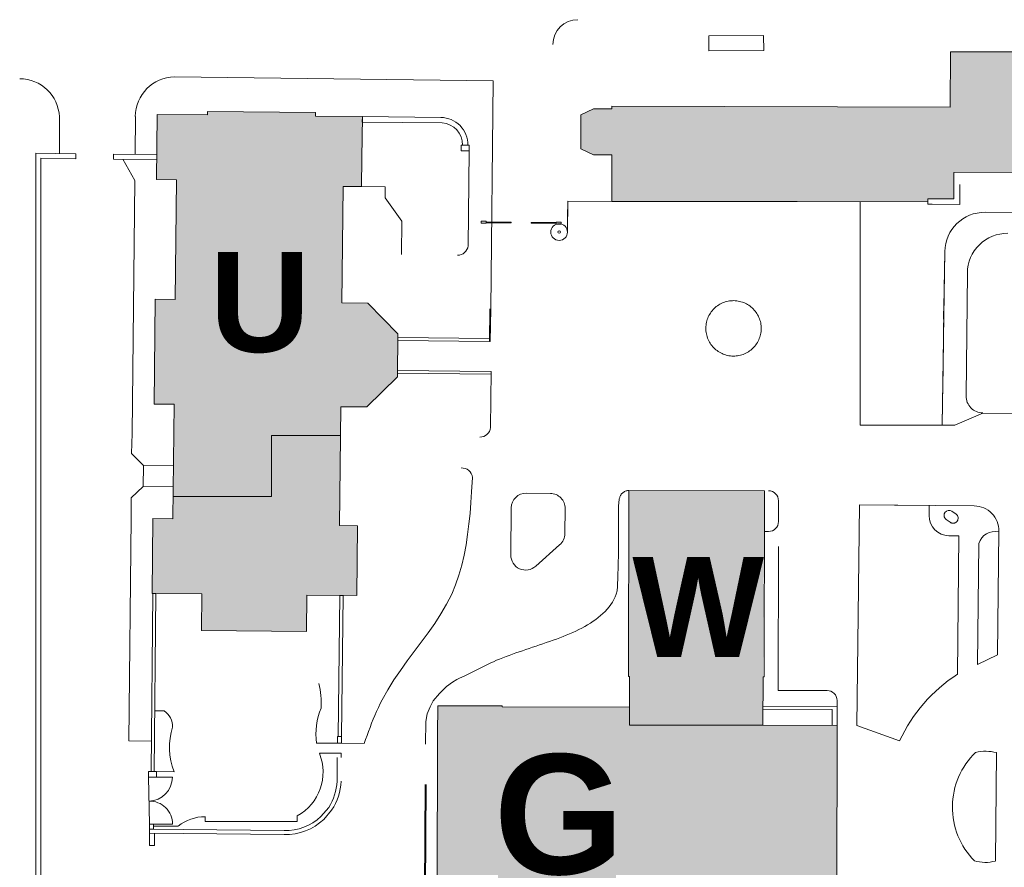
# Model space of a CAD drawing. Header units: metres. Extents: x -15 to 143, y -45 to 47.
# Tile 13 of 41: x 47.17 to 49.14, y 31.05 to 32.74. Entities that reach past the tile are written whole.
import ezdxf

# ---------------------------------------------------------------- set-up
doc = ezdxf.new("R2010")
doc.units = ezdxf.units.M
doc.header["$LTSCALE"] = 0.0125
doc.linetypes.add('STRICHLINIE2', pattern=[0.375, 0.25, -0.125])
doc.layers.add('A_VDK__6', color=4, linetype='STRICHLINIE2')
doc.layers.add('LP_Ü_PLAN', color=7, linetype='Continuous', lineweight=0)
doc.styles.add('HausBez', font='arialbd.ttf')

# ---------------------------------------------------------------- blocks, each defined once
blk = doc.blocks.new('Ü_Plan_F')
at = {"layer": 'LP_Ü_PLAN', "lineweight": 0}
h = blk.add_hatch(color=9, dxfattribs=at)
h.dxf.hatch_style = 1
h.paths.add_polyline_path([(2.1492, 7.2111), (2.1481, 7.1003), (1.4711, 7.1017), (1.471, 7.0967), (1.434, 7.0968), (1.409, 7.0848), (1.4089, 7.0168), (1.4339, 7.0048), (1.4709, 7.0047), (1.4707, 6.9111), (1.8417, 6.911), (2.1036, 6.9104), (2.1036, 6.9164), (2.1553, 6.9163), (2.1556, 6.9166), (2.1557, 6.9692), (2.4848, 6.9708), (2.5238, 6.971), (2.7038, 6.9713), (2.7058, 6.4823), (2.8358, 6.4828), (2.8358, 6.4895), (2.8358, 6.4908), (2.9428, 6.4917), (2.9429, 6.4667), (2.9826, 6.4268), (3.1566, 6.4275), (3.1961, 6.4673), (3.196, 6.4928), (3.303, 6.4932), (3.303, 6.4847), (3.433, 6.4853), (3.431, 6.9663), (3.592, 6.9669), (3.5929, 6.7619), (3.8418, 6.7629), (3.841, 6.9679), (3.952, 6.9689), (3.9927, 6.9688), (3.9926, 6.928), (4.4592, 6.9295), (4.4682, 6.9175), (4.5812, 6.918), (4.5902, 6.93), (5.4502, 6.9335), (5.4592, 6.9216), (5.5722, 6.922), (5.5812, 6.9341), (6.0722, 6.9361), (6.0721, 6.9541), (6.1642, 6.9537), (6.1648, 7.1273), (5.577, 7.1272), (5.577, 7.1372), (5.187, 7.1362), (5.187, 7.1462), (4.836, 7.15), (4.836, 7.1354), (4.446, 7.1345), (4.446, 7.1245), (3.993, 7.1234), (3.9928, 7.2159), (3.7638, 7.2149), (3.7638, 7.2249), (3.5328, 7.2243), (3.5328, 7.2143), (3.3038, 7.2138), (3.304, 7.1358), (3.287, 7.1358), (3.2616, 7.1102), (3.2625, 6.7482), (3.2187, 6.7043), (3.1965, 6.7047), (3.1197, 6.7041), (3.1195, 6.7861), (3.0235, 6.7858), (3.0237, 6.7038), (2.9247, 6.7036), (2.8808, 6.7473), (2.8799, 7.1093), (2.8544, 7.1347), (2.8374, 7.1347), (2.8372, 7.2127), (2.6082, 7.2122), (2.6082, 7.2222), (2.3782, 7.2216), (2.3782, 7.2106)])
h = blk.add_hatch(color=9, dxfattribs=at)
h.dxf.hatch_style = 1
h.paths.add_polyline_path([(0.9615, 6.262), (0.9255, 6.2623), (0.9275, 6.4423), (0.7895, 6.4423), (0.7895, 6.3383), (0.7895, 6.3203), (0.5921, 6.3203), (0.5917, 6.2759), (0.5517, 6.2764), (0.5501, 6.1264), (0.65, 6.1253), (0.6493, 6.0523), (0.8593, 6.05), (0.86, 6.123), (0.96, 6.122)])
h.paths.add_polyline_path([(1.0415, 6.5599), (1.0425, 6.6459), (0.9823, 6.7074), (0.9303, 6.7079), (0.9328, 6.9415), (0.9698, 6.9411), (0.9704, 6.9981), (0.9713, 7.0811), (0.8773, 7.0821), (0.8774, 7.0891), (0.6614, 7.0915), (0.6613, 7.0845), (0.5604, 7.0855), (0.5589, 6.9549), (0.5989, 6.9545), (0.5964, 6.715), (0.5564, 6.7155), (0.5541, 6.5055), (0.5941, 6.5051), (0.5921, 6.3203), (0.7895, 6.3203), (0.7895, 6.3383), (0.7895, 6.4423), (0.9275, 6.4423), (0.9281, 6.5003), (0.9801, 6.4998)])
h = blk.add_hatch(color=9, dxfattribs=at)
h.dxf.hatch_style = 1
h.paths.add_polyline_path([(1.7766, 6.3321), (1.5051, 6.3326), (1.5044, 5.9599), (1.5064, 5.9599), (1.5063, 5.8987), (1.5063, 5.8624), (1.7733, 5.8624), (1.7735, 5.9594)])
h = blk.add_hatch(color=9, dxfattribs=at)
h.dxf.hatch_style = 1
h.paths.add_polyline_path([(1.5063, 5.8624), (1.5063, 5.8987), (1.2513, 5.8992), (1.2513, 5.901), (1.1221, 5.9013), (1.122, 5.8447), (1.1212, 5.4538), (1.5124, 5.453), (1.5125, 5.5258), (1.921, 5.525), (1.9217, 5.8621), (1.7733, 5.8624)])
at = {"layer": 'LP_Ü_PLAN', "color": 250, "lineweight": 0}
for p, q in [((1.6648, 7.243), (1.7748, 7.2438)), ((1.665, 7.213), (1.6648, 7.243)), ((1.7748, 7.2438), (1.775, 7.2138)), ((1.775, 7.2138), (1.665, 7.213)), ((2.1492, 7.2111), (2.1481, 7.1003)), ((2.3782, 7.2106), (2.1492, 7.2111)), ((1.4711, 7.1017), (1.471, 7.0967)), ((2.1481, 7.1003), (1.4711, 7.1017)), ((0.5589, 6.9549), (0.5604, 7.0855)), ((0.5604, 7.0855), (0.6613, 7.0845)), ((0.6613, 7.0845), (0.6614, 7.0915)), ((0.6614, 7.0915), (0.8774, 7.0891)), ((0.8774, 7.0891), (0.8773, 7.0821)), ((0.8773, 7.0821), (0.9713, 7.0811)), ((0.9713, 7.0811), (0.9704, 6.9981)), ((1.409, 7.0848), (1.4089, 7.0168)), ((1.434, 7.0968), (1.409, 7.0848)), ((1.471, 7.0967), (1.434, 7.0968)), ((1.4089, 7.0168), (1.4339, 7.0048)), ((1.4339, 7.0048), (1.4709, 7.0047)), ((1.4709, 7.0047), (1.4707, 6.9111)), ((0.9704, 6.9981), (0.9698, 6.9411)), ((2.1556, 6.9163), (2.1557, 6.9692)), ((2.1557, 6.9692), (2.4848, 6.9708)), ((0.5989, 6.9545), (0.5589, 6.9549)), ((0.5964, 6.715), (0.5989, 6.9545)), ((0.9328, 6.9415), (0.9303, 6.7079)), ((0.9698, 6.9411), (0.9328, 6.9415)), ((1.4707, 6.9111), (1.8417, 6.911)), ((1.8417, 6.911), (2.1036, 6.9104)), ((2.1036, 6.9104), (1.8417, 6.911)), ((2.1036, 6.9104), (2.1036, 6.9164)), ((2.1036, 6.9164), (2.1556, 6.9163)), ((2.1553, 6.9163), (2.1556, 6.9166)), ((0.5541, 6.5055), (0.5564, 6.7155)), ((0.5564, 6.7155), (0.5964, 6.715)), ((0.9303, 6.7079), (0.9823, 6.7074)), ((0.9823, 6.7074), (1.0425, 6.6459)), ((1.0425, 6.6459), (1.0415, 6.5599)), ((1.0415, 6.5599), (0.9801, 6.4998)), ((0.5941, 6.5051), (0.5541, 6.5055)), ((0.5917, 6.2759), (0.5941, 6.5051)), ((0.9281, 6.5003), (0.9255, 6.2623)), ((0.9801, 6.4998), (0.9281, 6.5003)), ((0.9275, 6.4423), (0.7895, 6.4423)), ((0.7895, 6.4423), (0.7895, 6.3383)), ((0.7895, 6.3383), (0.7895, 6.3203)), ((0.7895, 6.3203), (0.5921, 6.3203)), ((0.5501, 6.1264), (0.5517, 6.2764)), ((0.5517, 6.2764), (0.5917, 6.2759)), ((0.9255, 6.2623), (0.9615, 6.262)), ((0.9615, 6.262), (0.96, 6.122)), ((0.65, 6.1253), (0.5501, 6.1264)), ((0.6493, 6.0523), (0.65, 6.1253)), ((0.86, 6.123), (0.8593, 6.05)), ((0.96, 6.122), (0.86, 6.123)), ((0.8593, 6.05), (0.6493, 6.0523)), ((1.1221, 5.9013), (1.122, 5.8447)), ((1.2513, 5.901), (1.1221, 5.9013)), ((1.2513, 5.8992), (1.2513, 5.901)), ((1.5063, 5.8987), (1.2513, 5.8992)), ((1.9217, 5.8621), (1.7733, 5.8624)), ((1.921, 5.525), (1.9217, 5.8621)), ((1.122, 5.8447), (1.1212, 5.4538))]:
    blk.add_line(p, q, dxfattribs=at)
at = {"layer": 'LP_Ü_PLAN', "color": 253, "lineweight": 0}
for p, q in [((1.2331, 7.153), (0.5951, 7.1607)), ((1.2331, 7.153), (1.2282, 6.6964)), ((0.3646, 7.0807), (0.3646, 7.0073)), ((0.5167, 7.0816), (0.5165, 7.0056)), ((0.9712, 7.0703), (0.9713, 7.0811)), ((0.9713, 7.0811), (1.1283, 7.0794)), ((1.1312, 7.0686), (0.9712, 7.0703)), ((1.169, 7.0128), (1.1691, 7.0242)), ((1.1691, 7.0242), (1.1851, 7.024)), ((1.1851, 7.024), (1.185, 7.0126)), ((0.3976, 7.0069), (0.3173, 7.0078)), ((0.3173, 7.0078), (0.3179, 4.6071)), ((0.3975, 6.9969), (0.3976, 7.0069)), ((0.4728, 6.9961), (0.4729, 7.0061)), ((0.4729, 7.0061), (0.5595, 7.0052)), ((0.5595, 7.0052), (0.5594, 6.9952)), ((1.185, 7.0126), (1.169, 7.0128)), ((1.185, 7.0126), (1.183, 6.8224)), ((0.3975, 6.9969), (0.3273, 6.9977)), ((0.3273, 6.9977), (0.3279, 4.607)), ((0.5594, 6.9952), (0.4728, 6.9961)), ((0.5159, 6.9532), (0.4919, 6.9959)), ((0.5104, 6.4468), (0.5159, 6.9532)), ((0.9698, 6.9411), (1.017, 6.9406)), ((1.017, 6.9406), (1.0167, 6.9186)), ((2.1677, 6.9053), (2.1674, 6.9452)), ((1.0501, 6.8715), (1.0167, 6.9186)), ((1.3825, 6.9121), (1.3819, 6.8492)), ((1.3822, 6.8796), (1.3825, 6.9121)), ((1.3825, 6.9121), (1.4707, 6.9111)), ((1.4707, 6.9111), (1.3825, 6.9121)), ((1.9678, 6.4634), (1.9678, 6.9107)), ((1.9678, 6.4634), (1.968, 6.9107)), ((2.1034, 6.906), (2.1036, 6.9104)), ((2.1121, 6.9059), (2.1034, 6.906)), ((2.1121, 6.9059), (2.1677, 6.9053)), ((2.2183, 6.8895), (2.4564, 6.887)), ((1.0494, 6.8047), (1.0501, 6.8715)), ((1.2194, 6.8715), (1.2094, 6.8716)), ((1.2094, 6.8716), (1.2094, 6.8676)), ((1.2094, 6.8676), (1.2194, 6.8675)), ((1.2194, 6.8675), (1.2194, 6.8715)), ((1.2194, 6.8687), (1.2194, 6.8703)), ((1.2194, 6.8703), (1.2694, 6.8697)), ((1.2694, 6.8681), (1.2194, 6.8687)), ((1.2694, 6.8697), (1.2694, 6.8681)), ((1.3094, 6.8677), (1.3094, 6.8693)), ((1.3094, 6.8693), (1.3594, 6.8688)), ((1.3594, 6.8672), (1.3094, 6.8677)), ((1.3694, 6.8699), (1.3594, 6.87)), ((1.3594, 6.87), (1.3594, 6.866)), ((1.3594, 6.8688), (1.3594, 6.8672)), ((1.3594, 6.866), (1.3694, 6.8659)), ((1.3694, 6.8659), (1.3694, 6.8699)), ((1.3819, 6.8492), (1.3822, 6.8796)), ((2.1375, 6.811), (2.1321, 6.4634)), ((2.1354, 6.6982), (2.1375, 6.811)), ((2.1801, 6.5219), (2.1827, 6.7683)), ((1.6823, 6.7023), (1.6848, 6.7039)), ((1.6848, 6.7039), (1.6872, 6.7054)), ((1.6872, 6.7054), (1.6898, 6.7068)), ((1.6898, 6.7068), (1.6925, 6.708)), ((1.6925, 6.708), (1.6951, 6.7091)), ((1.6951, 6.7091), (1.6979, 6.71)), ((1.6979, 6.71), (1.7007, 6.7108)), ((1.7007, 6.7108), (1.7035, 6.7115)), ((1.7035, 6.7115), (1.7064, 6.712)), ((1.7064, 6.712), (1.7093, 6.7123)), ((1.7093, 6.7123), (1.7122, 6.7125)), ((1.7122, 6.7125), (1.7151, 6.7126)), ((1.7151, 6.7126), (1.718, 6.7125)), ((1.718, 6.7125), (1.7209, 6.7122)), ((1.7209, 6.7122), (1.7238, 6.7118)), ((1.7238, 6.7118), (1.7266, 6.7112)), ((1.7266, 6.7112), (1.7294, 6.7105)), ((1.7294, 6.7105), (1.7322, 6.7097)), ((1.7322, 6.7097), (1.7349, 6.7087)), ((1.7349, 6.7087), (1.7376, 6.7075)), ((1.7376, 6.7075), (1.7402, 6.7063)), ((1.7402, 6.7063), (1.7427, 6.7048)), ((1.7427, 6.7048), (1.7452, 6.7033)), ((1.7452, 6.7033), (1.7476, 6.7016)), ((2.1351, 6.6755), (2.1355, 6.7079)), ((1.2266, 6.6964), (1.2259, 6.631)), ((1.2282, 6.6964), (1.2275, 6.6309)), ((1.6653, 6.6828), (1.6667, 6.6853)), ((1.6667, 6.6853), (1.6683, 6.6878)), ((1.6683, 6.6878), (1.6699, 6.6902)), ((1.6699, 6.6902), (1.6717, 6.6925)), ((1.6717, 6.6925), (1.6736, 6.6947)), ((1.6736, 6.6947), (1.6757, 6.6967)), ((1.6757, 6.6967), (1.6778, 6.6987)), ((1.6778, 6.6987), (1.68, 6.7006)), ((1.68, 6.7006), (1.6823, 6.7023)), ((1.7476, 6.7016), (1.7499, 6.6998)), ((1.7499, 6.6998), (1.7521, 6.6979)), ((1.7521, 6.6979), (1.7541, 6.6959)), ((1.7541, 6.6959), (1.7561, 6.6938)), ((1.7561, 6.6938), (1.758, 6.6915)), ((1.758, 6.6915), (1.7597, 6.6892)), ((1.7597, 6.6892), (1.7613, 6.6868)), ((1.7613, 6.6868), (1.7628, 6.6843)), ((1.7628, 6.6843), (1.7642, 6.6817)), ((2.1341, 6.5786), (2.1354, 6.6982)), ((1.6594, 6.6635), (1.6598, 6.6663)), ((1.6598, 6.6663), (1.6603, 6.6692)), ((1.6603, 6.6692), (1.661, 6.672)), ((1.661, 6.672), (1.6619, 6.6748)), ((1.6619, 6.6748), (1.6629, 6.6775)), ((1.6629, 6.6775), (1.664, 6.6802)), ((1.664, 6.6802), (1.6653, 6.6828)), ((1.7642, 6.6817), (1.7654, 6.6791)), ((1.7654, 6.6791), (1.7665, 6.6764)), ((1.7665, 6.6764), (1.7674, 6.6737)), ((1.7674, 6.6737), (1.7682, 6.6709)), ((1.7682, 6.6709), (1.7689, 6.668)), ((1.7689, 6.668), (1.7694, 6.6652)), ((1.7694, 6.6652), (1.7697, 6.6623)), ((1.659, 6.6577), (1.6591, 6.6606)), ((1.659, 6.6548), (1.659, 6.6577)), ((1.6592, 6.6519), (1.659, 6.6548)), ((1.6591, 6.6606), (1.6594, 6.6635)), ((1.6596, 6.649), (1.6592, 6.6519)), ((1.6601, 6.6461), (1.6596, 6.649)), ((1.6607, 6.6433), (1.6601, 6.6461)), ((1.7686, 6.645), (1.7679, 6.6421)), ((1.7692, 6.6478), (1.7686, 6.645)), ((1.7696, 6.6507), (1.7692, 6.6478)), ((1.7699, 6.6536), (1.7696, 6.6507)), ((1.7697, 6.6623), (1.7699, 6.6594)), ((1.7699, 6.6594), (1.77, 6.6565)), ((1.77, 6.6565), (1.7699, 6.6536)), ((1.0424, 6.6385), (1.0423, 6.6329)), ((1.0423, 6.6329), (1.2259, 6.631)), ((1.226, 6.6366), (1.0424, 6.6385)), ((1.2259, 6.631), (1.226, 6.6366)), ((1.2259, 6.631), (1.2275, 6.6309)), ((1.6615, 6.6405), (1.6607, 6.6433)), ((1.6625, 6.6377), (1.6615, 6.6405)), ((1.6635, 6.6351), (1.6625, 6.6377)), ((1.6648, 6.6324), (1.6635, 6.6351)), ((1.6661, 6.6298), (1.6648, 6.6324)), ((1.6676, 6.6274), (1.6661, 6.6298)), ((1.6692, 6.6249), (1.6676, 6.6274)), ((1.671, 6.6226), (1.6692, 6.6249)), ((1.7607, 6.6264), (1.759, 6.624)), ((1.7622, 6.6288), (1.7607, 6.6264)), ((1.7637, 6.6314), (1.7622, 6.6288)), ((1.7649, 6.634), (1.7637, 6.6314)), ((1.7661, 6.6366), (1.7649, 6.634)), ((1.7671, 6.6394), (1.7661, 6.6366)), ((1.7679, 6.6421), (1.7671, 6.6394)), ((1.6728, 6.6204), (1.671, 6.6226)), ((1.6748, 6.6183), (1.6728, 6.6204)), ((1.6769, 6.6162), (1.6748, 6.6183)), ((1.6791, 6.6143), (1.6769, 6.6162)), ((1.6814, 6.6125), (1.6791, 6.6143)), ((1.6838, 6.6109), (1.6814, 6.6125)), ((1.6862, 6.6093), (1.6838, 6.6109)), ((1.6888, 6.6079), (1.6862, 6.6093)), ((1.6914, 6.6066), (1.6888, 6.6079)), ((1.694, 6.6055), (1.6914, 6.6066)), ((1.6968, 6.6045), (1.694, 6.6055)), ((1.7338, 6.6051), (1.7311, 6.6041)), ((1.7365, 6.6061), (1.7338, 6.6051)), ((1.7391, 6.6074), (1.7365, 6.6061)), ((1.7417, 6.6087), (1.7391, 6.6074)), ((1.7442, 6.6102), (1.7417, 6.6087)), ((1.7466, 6.6118), (1.7442, 6.6102)), ((1.7489, 6.6136), (1.7466, 6.6118)), ((1.7512, 6.6154), (1.7489, 6.6136)), ((1.7533, 6.6174), (1.7512, 6.6154)), ((1.7553, 6.6195), (1.7533, 6.6174)), ((1.7572, 6.6217), (1.7553, 6.6195)), ((1.759, 6.624), (1.7572, 6.6217)), ((1.6995, 6.6036), (1.6968, 6.6045)), ((1.7024, 6.6029), (1.6995, 6.6036)), ((1.7052, 6.6024), (1.7024, 6.6029)), ((1.7081, 6.6019), (1.7052, 6.6024)), ((1.711, 6.6017), (1.7081, 6.6019)), ((1.7139, 6.6016), (1.711, 6.6017)), ((1.7168, 6.6016), (1.7139, 6.6016)), ((1.7197, 6.6018), (1.7168, 6.6016)), ((1.7226, 6.6022), (1.7197, 6.6018)), ((1.7254, 6.6027), (1.7226, 6.6022)), ((1.7283, 6.6033), (1.7254, 6.6027)), ((1.7311, 6.6041), (1.7283, 6.6033)), ((2.134, 6.5686), (2.1342, 6.5881)), ((1.0417, 6.5729), (1.0416, 6.5673)), ((1.0416, 6.5673), (1.2292, 6.5653)), ((1.2293, 6.5709), (1.0417, 6.5729)), ((1.2293, 6.5709), (1.2281, 6.4583)), ((1.2292, 6.5653), (1.2293, 6.5709)), ((2.1329, 6.5078), (2.1341, 6.5786)), ((2.1321, 6.4634), (2.1329, 6.5078)), ((2.1321, 6.4634), (2.1329, 6.5078)), ((2.1329, 6.5078), (2.1321, 6.4634)), ((2.1578, 6.4634), (2.2137, 6.4876)), ((2.5398, 6.4841), (2.2137, 6.4876)), ((2.1321, 6.4634), (1.9678, 6.4634)), ((2.1321, 6.4634), (1.9678, 6.4634)), ((2.1321, 6.4634), (2.1578, 6.4634)), ((0.509, 6.4064), (0.5104, 6.4468)), ((0.5328, 6.3826), (0.509, 6.4064)), ((0.5324, 6.3406), (0.5328, 6.3826)), ((0.5928, 6.3819), (0.5328, 6.3826)), ((1.192, 6.3587), (1.1901, 6.3296)), ((0.5324, 6.3406), (0.5083, 6.318)), ((0.5924, 6.3399), (0.5324, 6.3406)), ((1.1901, 6.3296), (1.1885, 6.3081)), ((1.4935, 6.3284), (1.4949, 6.3294)), ((1.4949, 6.3294), (1.4963, 6.3302)), ((1.4963, 6.3302), (1.4978, 6.3309)), ((1.4978, 6.3309), (1.4993, 6.3315)), ((1.4993, 6.3315), (1.5008, 6.332)), ((1.5008, 6.332), (1.5024, 6.3323)), ((1.5024, 6.3323), (1.5038, 6.3325)), ((1.5038, 6.3325), (1.5051, 6.3326)), ((0.5083, 6.318), (0.5086, 6.2768)), ((1.2997, 6.3271), (1.3477, 6.3266)), ((1.4847, 6.3081), (1.4849, 6.3101)), ((1.4849, 6.3101), (1.4852, 6.3123)), ((1.4852, 6.3123), (1.4855, 6.3139)), ((1.4855, 6.3139), (1.4857, 6.3155)), ((1.4857, 6.3155), (1.4858, 6.316)), ((1.4858, 6.316), (1.4862, 6.3174)), ((1.4862, 6.3174), (1.4866, 6.3187)), ((1.4866, 6.3187), (1.487, 6.32)), ((1.487, 6.32), (1.4875, 6.3211)), ((1.4875, 6.3211), (1.488, 6.3222)), ((1.488, 6.3222), (1.4885, 6.3231)), ((1.4885, 6.3231), (1.4891, 6.324)), ((1.4891, 6.324), (1.4897, 6.3248)), ((1.4897, 6.3248), (1.4903, 6.3255)), ((1.4903, 6.3255), (1.4911, 6.3263)), ((1.4911, 6.3263), (1.4923, 6.3274)), ((1.4923, 6.3274), (1.4935, 6.3284)), ((1.8046, 6.312), (1.8045, 6.2703)), ((1.1885, 6.3081), (1.1868, 6.2867)), ((1.2684, 6.2035), (1.2694, 6.2975)), ((1.3774, 6.2963), (1.3769, 6.2463)), ((1.4839, 6.2889), (1.484, 6.2922)), ((1.484, 6.2953), (1.4841, 6.2982)), ((1.484, 6.2922), (1.484, 6.2953)), ((1.4841, 6.2982), (1.4842, 6.3009)), ((1.4842, 6.3009), (1.4844, 6.3035)), ((1.4844, 6.3035), (1.4845, 6.3059)), ((1.4845, 6.3059), (1.4847, 6.3081)), ((1.9617, 5.8616), (1.9664, 6.304)), ((1.9664, 6.304), (2.1964, 6.3016)), ((1.9664, 6.304), (2.1064, 6.3025)), ((2.1064, 6.3015), (2.1062, 6.2823)), ((2.16, 6.2851), (2.1518, 6.2909)), ((0.5038, 5.8311), (0.5086, 6.2768)), ((1.1868, 6.2867), (1.1846, 6.2655)), ((1.4839, 6.2854), (1.4839, 6.2889)), ((1.4839, 6.2818), (1.4839, 6.2854)), ((1.484, 6.2779), (1.4839, 6.2818)), ((1.484, 6.2739), (1.484, 6.2779)), ((1.4841, 6.269), (1.484, 6.2739)), ((2.1361, 6.2837), (2.136, 6.2832)), ((2.136, 6.2832), (2.136, 6.2827)), ((2.136, 6.2827), (2.136, 6.2822)), ((2.136, 6.2822), (2.1361, 6.2816)), ((2.1362, 6.2848), (2.1361, 6.2842)), ((2.1361, 6.2842), (2.1361, 6.2837)), ((2.1361, 6.2816), (2.1362, 6.2811)), ((2.1363, 6.2853), (2.1362, 6.2848)), ((2.1362, 6.2811), (2.1363, 6.2806)), ((2.1365, 6.2858), (2.1363, 6.2853)), ((2.1363, 6.2806), (2.1364, 6.2801)), ((2.1364, 6.2801), (2.1365, 6.2796)), ((2.1367, 6.2863), (2.1365, 6.2858)), ((2.1365, 6.2796), (2.1367, 6.2791)), ((2.1369, 6.2868), (2.1367, 6.2863)), ((2.1367, 6.2791), (2.1369, 6.2786)), ((2.1371, 6.2872), (2.1369, 6.2868)), ((2.1369, 6.2786), (2.1371, 6.2781)), ((2.1373, 6.2877), (2.1371, 6.2872)), ((2.1371, 6.2781), (2.1374, 6.2777)), ((2.1376, 6.2881), (2.1373, 6.2877)), ((2.1374, 6.2777), (2.1377, 6.2772)), ((2.1379, 6.2886), (2.1376, 6.2881)), ((2.1377, 6.2772), (2.138, 6.2768)), ((2.138, 6.2768), (2.1383, 6.2764)), ((2.1383, 6.2764), (2.1386, 6.276)), ((2.1386, 6.276), (2.139, 6.2756)), ((2.139, 6.2756), (2.1394, 6.2753)), ((2.1394, 6.2753), (2.1398, 6.2749)), ((2.1398, 6.2749), (2.1402, 6.2746)), ((2.1402, 6.2746), (2.1483, 6.2688)), ((2.1609, 6.2695), (2.1613, 6.2699)), ((2.1613, 6.2699), (2.1616, 6.2703)), ((2.1616, 6.2703), (2.162, 6.2707)), ((2.162, 6.2707), (2.1623, 6.2711)), ((1.1846, 6.2655), (1.182, 6.2444)), ((1.4842, 6.2648), (1.4841, 6.269)), ((1.4842, 6.2605), (1.4842, 6.2648)), ((1.4842, 6.2562), (1.4842, 6.2605)), ((1.4843, 6.2518), (1.4842, 6.2562)), ((1.4843, 6.2473), (1.4843, 6.2518)), ((1.7765, 6.2504), (1.7845, 6.2503)), ((2.1483, 6.2688), (2.1488, 6.2685)), ((2.1488, 6.2685), (2.1492, 6.2682)), ((2.1492, 6.2682), (2.1497, 6.268)), ((2.1497, 6.268), (2.1501, 6.2678)), ((2.1501, 6.2678), (2.1506, 6.2676)), ((2.1506, 6.2676), (2.1511, 6.2674)), ((2.1511, 6.2674), (2.1516, 6.2672)), ((2.1516, 6.2672), (2.1521, 6.2671)), ((2.1521, 6.2671), (2.1527, 6.267)), ((2.1527, 6.267), (2.1532, 6.267)), ((2.1532, 6.267), (2.1537, 6.2669)), ((2.1537, 6.2669), (2.1542, 6.2669)), ((2.1542, 6.2669), (2.1547, 6.2669)), ((2.1547, 6.2669), (2.1553, 6.267)), ((2.1553, 6.267), (2.1558, 6.2671)), ((2.1558, 6.2671), (2.1563, 6.2672)), ((2.1563, 6.2672), (2.1568, 6.2673)), ((2.1568, 6.2673), (2.1573, 6.2674)), ((2.1573, 6.2674), (2.1578, 6.2676)), ((2.1578, 6.2676), (2.1583, 6.2678)), ((2.1583, 6.2678), (2.1588, 6.268)), ((2.1588, 6.268), (2.1592, 6.2683)), ((2.1592, 6.2683), (2.1597, 6.2686)), ((2.1597, 6.2686), (2.1601, 6.2689)), ((2.1601, 6.2689), (2.1605, 6.2692)), ((2.1605, 6.2692), (2.1609, 6.2695)), ((2.2459, 6.251), (2.2432, 6.0034)), ((1.182, 6.2444), (1.1789, 6.2236)), ((1.4843, 6.2428), (1.4843, 6.2473)), ((1.4843, 6.2383), (1.4843, 6.2428)), ((1.4843, 6.2336), (1.4843, 6.2383)), ((1.4843, 6.229), (1.4843, 6.2336)), ((2.1455, 6.2419), (2.1658, 6.2415)), ((2.1628, 5.9646), (2.1658, 6.2415)), ((1.1789, 6.2236), (1.175, 6.2031)), ((1.3661, 6.2236), (1.3184, 6.1808)), ((1.4841, 6.2145), (1.4842, 6.2194)), ((1.4841, 6.2085), (1.4841, 6.2145)), ((1.4842, 6.2242), (1.4843, 6.229)), ((1.4842, 6.2194), (1.4842, 6.2242)), ((1.8038, 5.9323), (1.8044, 6.2203)), ((2.203, 5.9838), (2.2056, 6.2264)), ((1.175, 6.2031), (1.1703, 6.183)), ((1.4836, 6.1864), (1.4837, 6.1922)), ((1.4837, 6.1922), (1.4839, 6.1978)), ((1.4839, 6.1978), (1.484, 6.2033)), ((1.484, 6.2033), (1.4841, 6.2085)), ((1.1703, 6.183), (1.1646, 6.1632)), ((1.4831, 6.1677), (1.4833, 6.1741)), ((1.4833, 6.1741), (1.4834, 6.1804)), ((1.4834, 6.1804), (1.4836, 6.1864)), ((1.1646, 6.1632), (1.1579, 6.1439)), ((1.4823, 6.1472), (1.4826, 6.1543)), ((1.4826, 6.1543), (1.4828, 6.1611)), ((1.4828, 6.1611), (1.4831, 6.1677)), ((1.1579, 6.1439), (1.1501, 6.1251)), ((1.4817, 6.1313), (1.4821, 6.14)), ((1.4821, 6.14), (1.4823, 6.1472)), ((0.5482, 5.7699), (0.552, 6.1263)), ((0.552, 6.1263), (0.558, 6.1263)), ((0.5542, 5.7698), (0.558, 6.1263)), ((0.558, 6.1263), (0.5542, 5.7698)), ((0.9261, 6.1223), (0.923, 5.8397)), ((0.9326, 6.1223), (0.9261, 6.1223)), ((0.9295, 5.8397), (0.9326, 6.1223)), ((0.9295, 5.8397), (0.9326, 6.1223)), ((1.1501, 6.1251), (1.14, 6.1049)), ((1.4749, 6.1142), (1.472, 6.1091)), ((1.4774, 6.1194), (1.4749, 6.1142)), ((1.4796, 6.1249), (1.4774, 6.1194)), ((1.4817, 6.1313), (1.4796, 6.1249)), ((1.14, 6.1049), (1.1286, 6.0853)), ((1.4614, 6.0948), (1.4573, 6.0904)), ((1.4652, 6.0994), (1.4614, 6.0948)), ((1.4687, 6.1041), (1.4652, 6.0994)), ((1.472, 6.1091), (1.4687, 6.1041)), ((1.1286, 6.0853), (1.1161, 6.0661)), ((1.4386, 6.0742), (1.4334, 6.0705)), ((1.4436, 6.078), (1.4386, 6.0742)), ((1.4484, 6.082), (1.4436, 6.078)), ((1.453, 6.0861), (1.4484, 6.082)), ((1.4573, 6.0904), (1.453, 6.0861)), ((1.1161, 6.0661), (1.1029, 6.0472)), ((1.4048, 6.054), (1.3987, 6.0511)), ((1.4108, 6.0571), (1.4048, 6.054)), ((1.4167, 6.0603), (1.4108, 6.0571)), ((1.4224, 6.0636), (1.4167, 6.0603)), ((1.428, 6.067), (1.4224, 6.0636)), ((1.4334, 6.0705), (1.428, 6.067)), ((1.1029, 6.0472), (1.0892, 6.0285)), ((1.3598, 6.035), (1.3531, 6.0325)), ((1.3665, 6.0375), (1.3598, 6.035)), ((1.3731, 6.0401), (1.3665, 6.0375)), ((1.3796, 6.0427), (1.3731, 6.0401)), ((1.386, 6.0454), (1.3796, 6.0427)), ((1.3924, 6.0482), (1.386, 6.0454)), ((1.3987, 6.0511), (1.3924, 6.0482)), ((1.0892, 6.0285), (1.0752, 6.0098)), ((1.2987, 6.014), (1.2919, 6.0117)), ((1.3054, 6.0163), (1.2987, 6.014)), ((1.3122, 6.0186), (1.3054, 6.0163)), ((1.3191, 6.0208), (1.3122, 6.0186)), ((1.3259, 6.0231), (1.3191, 6.0208)), ((1.3327, 6.0254), (1.3259, 6.0231)), ((1.3395, 6.0278), (1.3327, 6.0254)), ((1.3463, 6.0301), (1.3395, 6.0278)), ((1.3531, 6.0325), (1.3463, 6.0301)), ((1.0752, 6.0098), (1.0613, 5.9911)), ((1.2461, 5.995), (1.2399, 5.9924)), ((1.2524, 5.9975), (1.2461, 5.995)), ((1.2589, 6), (1.2524, 5.9975)), ((1.2653, 6.0024), (1.2589, 6)), ((1.2719, 6.0048), (1.2653, 6.0024)), ((1.2785, 6.0071), (1.2719, 6.0048)), ((1.2852, 6.0094), (1.2785, 6.0071)), ((1.2919, 6.0117), (1.2852, 6.0094)), ((2.2432, 6.0034), (2.203, 5.9838)), ((1.0613, 5.9911), (1.0476, 5.9722)), ((1.2301, 5.9881), (1.1778, 5.9623)), ((1.2337, 5.9897), (1.2301, 5.9881)), ((1.2399, 5.9924), (1.2337, 5.9897)), ((1.0476, 5.9722), (1.0345, 5.9531)), ((1.1601, 5.9542), (1.1516, 5.9487)), ((1.1643, 5.9561), (1.1601, 5.9542)), ((1.1778, 5.9623), (1.1643, 5.9561)), ((1.0345, 5.9531), (1.0222, 5.9335)), ((1.1398, 5.9399), (1.1256, 5.926)), ((1.1516, 5.9487), (1.1398, 5.9399)), ((1.0222, 5.9335), (1.0109, 5.9134)), ((1.1256, 5.926), (1.1132, 5.9116)), ((1.8038, 5.9323), (1.9018, 5.9321)), ((1.0033, 5.898), (0.9998, 5.8901)), ((1.007, 5.9057), (1.0033, 5.898)), ((1.0109, 5.9134), (1.007, 5.9057)), ((1.107, 5.8995), (1.1008, 5.885)), ((1.1132, 5.9116), (1.107, 5.8995)), ((1.7734, 5.9004), (1.9218, 5.9001)), ((1.9217, 5.8621), (1.9218, 5.9001)), ((1.9218, 5.9121), (1.9218, 5.9001)), ((0.5746, 5.8912), (0.5555, 5.8912)), ((0.9963, 5.8822), (0.993, 5.8743)), ((0.9998, 5.8901), (0.9963, 5.8822)), ((1.1008, 5.885), (1.0982, 5.8698)), ((1.7734, 5.8944), (1.9118, 5.8941)), ((1.9117, 5.8621), (1.9118, 5.8941)), ((0.9867, 5.8582), (0.9837, 5.8501)), ((0.9898, 5.8663), (0.9867, 5.8582)), ((0.993, 5.8743), (0.9898, 5.8663)), ((1.0982, 5.8698), (1.0977, 5.8244)), ((2.0471, 5.8314), (1.9617, 5.8616)), ((0.9214, 5.8262), (0.9215, 5.8398)), ((0.9215, 5.8398), (0.9295, 5.8397)), ((0.923, 5.8397), (0.9295, 5.8397)), ((0.923, 5.8397), (0.9295, 5.8397)), ((0.9295, 5.8397), (0.9294, 5.8263)), ((0.9807, 5.842), (0.9777, 5.8339)), ((0.9837, 5.8501), (0.9807, 5.842)), ((0.5038, 5.8311), (0.5488, 5.8307)), ((0.9214, 5.8262), (0.8794, 5.8262)), ((0.9214, 5.8262), (0.9294, 5.8263)), ((0.9748, 5.8258), (0.9294, 5.8263)), ((0.9777, 5.8339), (0.9748, 5.8258)), ((0.9212, 5.8063), (0.8852, 5.8063)), ((0.9206, 5.7503), (0.9211, 5.7979)), ((0.9291, 5.8063), (0.9212, 5.8063)), ((0.9291, 5.7978), (0.9291, 5.8063)), ((2.2411, 5.8076), (2.2388, 5.5906)), ((0.543, 5.7585), (0.5432, 5.7699)), ((0.559, 5.7584), (0.543, 5.7585)), ((0.5452, 5.6646), (0.543, 5.7585)), ((0.543, 5.7585), (0.591, 5.7585)), ((0.5432, 5.7699), (0.5592, 5.7698)), ((0.5542, 5.7698), (0.5482, 5.7699)), ((0.5592, 5.7698), (0.559, 5.7584)), ((0.5592, 5.7698), (0.5942, 5.7694)), ((1.0969, 5.744), (1.0951, 5.4338)), ((1.0989, 5.744), (1.0971, 5.4338)), ((0.9039, 5.6979), (0.8884, 5.6794)), ((0.6567, 5.6694), (0.6567, 5.6794)), ((0.8409, 5.6808), (0.8409, 5.6753)), ((0.9098, 5.6925), (0.8941, 5.6739)), ((0.5451, 5.6543), (0.5452, 5.6646)), ((0.5452, 5.6646), (0.5532, 5.6645)), ((0.5452, 5.6646), (0.5912, 5.6646)), ((0.5532, 5.6645), (0.5531, 5.6542)), ((0.6021, 5.6606), (0.5532, 5.6606)), ((0.8147, 5.6694), (0.6567, 5.6694)), ((0.8147, 5.6694), (0.8407, 5.6694)), ((0.8409, 5.6753), (0.8407, 5.6694)), ((0.545, 5.6463), (0.5451, 5.6543)), ((0.8146, 5.6434), (0.545, 5.6463)), ((0.545, 5.6463), (0.545, 5.6216)), ((0.5531, 5.6542), (0.5451, 5.6543)), ((0.5451, 5.6543), (0.8147, 5.6514)), ((0.5451, 5.6543), (0.8147, 5.6514)), ((0.5551, 5.6217), (0.5551, 5.6462)), ((0.5551, 5.6217), (0.545, 5.6216))]:
    blk.add_line(p, q, dxfattribs=at)
at = {"layer": 'LP_Ü_PLAN', "color": 9, "lineweight": 0}
for p, q in [((1.5063, 5.8624), (1.5063, 5.8987)), ((1.7733, 5.8624), (1.5063, 5.8624))]:
    blk.add_line(p, q, dxfattribs=at)
at = {"layer": 'LP_Ü_PLAN', "lineweight": 0}
blk.add_lwpolyline([(1.7733, 5.8624), (1.7735, 5.9594), (1.7759, 5.9594), (1.7766, 6.3321), (1.5051, 6.3326), (1.5044, 5.9599), (1.5064, 5.9599), (1.5063, 5.8987)], dxfattribs=at)
at = {"layer": 'LP_Ü_PLAN', "color": 253, "lineweight": 0}
for centre, major_axis, start_param, end_param in [((1.4029, 7.2251), (0.0354, 0.0354), 0.788977, 2.345461), ((0.2847, 7.077), (0.0566, 0.0566), 5.544134, 7.062562), ((0.5964, 7.081), (0.0564, 0.0564), 0.801235, 2.349041), ((1.1277, 7.0247), (0.0387, 0.0387), 5.487053, 7.05785), ((1.1277, 7.0247), (0.0312, 0.0312), 5.487053, 6.98947), ((2.2175, 6.8095), (-0.0566, 0.0566), -0.796132, 0.766799), ((1.3653, 6.8499), (-0.0118, 0.0118), 3.926991, 10.210176), ((1.3653, 6.8499), (-0.00177, 0.00177), 3.926991, 10.210176), ((2.2627, 6.7674), (0.0566, 0.0566), 0.774664, 2.345461), ((1.162, 6.8246), (-0.0149, 0.0149), 2.335812, 3.824943), ((2.2141, 6.5216), (-0.024, 0.024), 0.774664, 2.345461), ((1.2066, 6.461), (-0.0153, 0.0153), 2.345461, 3.802387), ((1.1705, 6.356), (0.0153, 0.0153), 5.623907, 7.126774), ((1.7846, 6.312), (-0.0141, 0.0141), 3.924987, 5.495784), ((1.2994, 6.2971), (-0.0212, 0.0212), -0.796132, 0.774664), ((1.3474, 6.2966), (0.0212, 0.0212), 5.487053, 7.05785), ((2.146, 6.2827), (-0.00707, 0.00707), -1.406996, 0.163789), ((2.1959, 6.2516), (0.0354, 0.0354), 5.487053, 7.05785), ((1.7845, 6.2703), (0.0141, 0.0141), 3.924987, 5.495773), ((2.1462, 6.2819), (0.0283, 0.0283), 2.345461, 3.910377), ((2.1542, 6.2769), (-0.00707, 0.00707), 3.305382, 4.87619), ((2.2386, 6.2161), (-0.0244, 0.0244), -0.969121, 0.481711), ((1.3469, 6.2466), (0.0212, 0.0212), 4.624797, 5.487053), ((1.2984, 6.2031), (0.0212, 0.0212), 2.345461, 4.65847), ((2.3403, 5.6936), (0.2291, 0.2291), 1.365297, 1.917122), ((0.7226, 5.9064), (0.1176, 0.1176), 5.441147, 5.738462), ((1.9018, 5.9121), (0.0141, 0.0141), 5.495783, 7.06658), ((1.0173, 5.844), (-0.0983, 0.0983), 0.395079, 0.913748), ((0.552, 5.8592), (0.0277, 0.0277), 5.486956, 6.453016), ((0.7225, 5.8185), (0.0972, 0.0972), 2.058432, 2.721792), ((0.7928, 5.7683), (0.0706, 0.0706), 4.429017, 5.887926), ((2.3058, 5.6984), (0.1082, 0.1082), 1.556953, 3.133968), ((2.2192, 5.7227), (-0.062, 0.062), -1.03782, -0.554444), ((0.543, 5.7585), (0.0339, 0.0339), 3.950286, 5.497787), ((0.8178, 5.7542), (-0.0727, 0.0727), 3.347869, 3.889277), ((0.8177, 5.7543), (0.0784, 0.0784), 4.906761, 5.461155), ((0.5452, 5.6646), (0.0325, 0.0325), 5.497787, 7.091879), ((0.6566, 5.5911), (0.0624, 0.0624), 0.784205, 1.450529), ((0.8177, 5.7543), (-0.0727, 0.0727), 2.325795, 3.112774), ((0.8177, 5.7543), (0.0784, 0.0784), 3.899058, 4.686817), ((2.2186, 5.6623), (-0.0527, 0.0527), 2.059727, 2.631194)]:
    blk.add_ellipse(centre, major_axis=major_axis, ratio=1, start_param=start_param, end_param=end_param, dxfattribs=at)
at = {"layer": 'LP_Ü_PLAN', "color": 7, "lineweight": 0, "style": 'HausBez'}
for s, height, p in [('U', 0.2, (0.6654, 6.6099)), ('W', 0.2, (1.5119, 5.9991)), ('G', 0.24, (1.2345, 5.5642))]:
    blk.add_text(s, height=height, dxfattribs=at).set_placement(p)

msp = doc.modelspace()

# ---------------------------------------------------------------- block references
at = {"layer": 'A_VDK__6', "linetype": 'Continuous'}
msp.add_blockref('Ü_Plan_F', (46.8862, 25.4677), dxfattribs=at)

doc.saveas('drawing.dxf')
